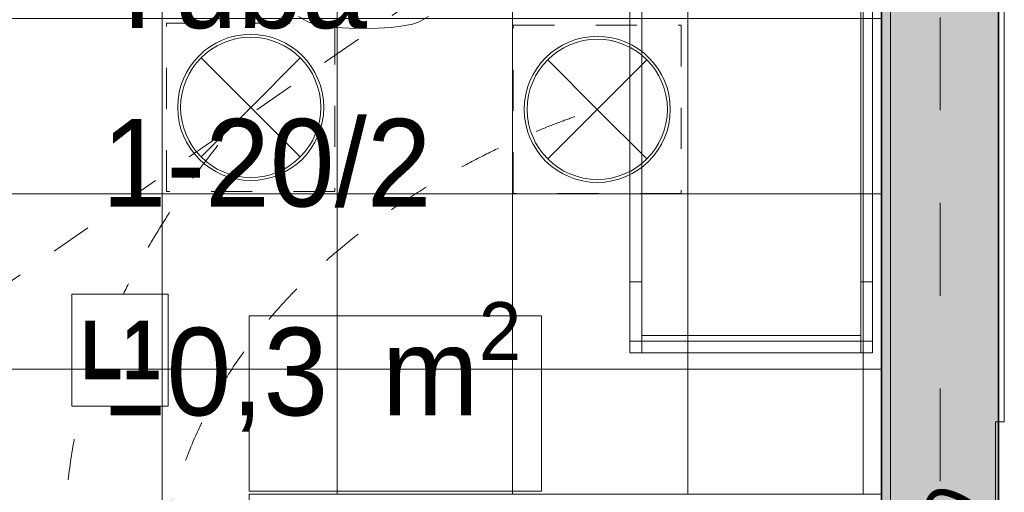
# Model space of a CAD drawing. Header units: millimetres. Extents: x -2932 to 42461, y -10716 to 17298.
# Tile 59 of 168: x 5449 to 8820, y 9677 to 11294. Entities that reach past the tile are written whole.
import ezdxf

# ---------------------------------------------------------------- set-up
doc = ezdxf.new("R2010")
doc.units = ezdxf.units.MM
doc.header["$MEASUREMENT"] = 0
for name, pattern in [('Aligning Line', [635, 317.5, -317.5]), ('Dash', [635, 317.5, -317.5]), ('Dashed', [423.333333, 211.666667, -211.666667]), ('Small Dashed', [282.222222, 141.111111, -141.111111]), ('Wipeout_Contour', [1000, 0, -1000])]:
    doc.linetypes.add(name, pattern=pattern)
for name, color, linetype, lineweight in [('0_Pen_No__1', 7, 'Continuous', 13), ('_ hall_Pen_No__2', 8, 'Continuous', 15), ('_Tuletõkketsoon_Pen_No__20', 1, 'Continuous', 0), ('A-FLOR.IFC Model_Pen_No__2', 8, 'Continuous', 15), ('ARCHICAD Zone Stamps_Pen_No__1', 7, 'Continuous', 13), ('Cut Pattern-2_Pen_No__2', 8, 'Continuous', 15), ('Grids-2_Pen_No__1', 7, 'Continuous', 13), ('I-FURN.IFC Model_Pen_No__2', 8, 'Continuous', 15), ('I-WALL.IFC Model_Pen_No__27', 7, 'Continuous', 35), ('Outlines_Pen_No__1', 7, 'Continuous', 13), ('S-STRS.IFC Model_Pen_No__2', 8, 'Continuous', 15), ('SA_LAGI_Pen_No__1', 7, 'Continuous', 13), ('SA_VALGUSTI_Pen_No__20', 1, 'Continuous', 0), ('Walls-1_Pen_No__1', 7, 'Continuous', 13)]:
    doc.layers.add(name, color=color, linetype=linetype, lineweight=lineweight)
doc.layers.add('Furniture-1_Pen_No__62', color=7, linetype='Continuous', lineweight=20, true_color=0xaaaaaa)
doc.layers.add('SA_LAGI_Pen_No__102', color=7, linetype='Continuous', lineweight=13, true_color=0xcccccc)
doc.layers.add('I-WALL.IFC Model', color=7, linetype='Continuous')
doc.styles.add('GENERATED_STYLE_1', font='txt', dxfattribs={"width": 0.95})
doc.styles.add('GENERATED_STYLE_2', font='txt', dxfattribs={"width": 0.84})
doc.styles.add('GENERATED_STYLE_4', font='txt', dxfattribs={"width": 0.84})
doc.dimstyles.new('GENERATED_STYLE__2', dxfattribs={"dimtxt": 200, "dimasz": 152, "dimexe": 0.18, "dimexo": 0.0625, "dimgap": 0.09, "dimtad": 1, "dimtih": 1, "dimtoh": 1, "dimdec": 0, "dimzin": 0, "dimdsep": 46, "dimtxsty": 'GENERATED_STYLE_2', "dimblk": 'ARROWHEAD_2', "dimblk1": 'ARROWHEAD_2', "dimblk2": 'ARROWHEAD_2', "dimcen": 0.09, "dimse1": 1, "dimse2": 1, "dimclrd": 7, "dimclre": 7, "dimclrt": 7, "dimadec": 0, "dimazin": 0, "dimtfac": 1, "dimtdec": 4, "dimtmove": 0, "dimatfit": 3, "dimfxl": 0, "dimtolj": 1, "dimtzin": 0, "dimarcsym": 0})

# ---------------------------------------------------------------- blocks, each defined once
blk = doc.blocks.new('*D74')
at = {"layer": '0_Pen_No__1', "color": 7, "linetype": 'Continuous', "lineweight": 13}
for p, q in [((5335.3, 15323), (5335.3, 15623)), ((5277.1, 15573), (5161.6, 15373)), ((5393.1, 15573), (5277.6, 15373)), ((5219.3, 15473), (5335.3, 15473)), ((5335.3, 15473), (8400, 15473))]:
    blk.add_line(p, q, dxfattribs=at)
blk = doc.blocks.new('ARROWHEAD_2')
at = {"color": 0, "linetype": 'Continuous', "lineweight": 0}
for p, q in [((-0.378, -0.655), (0.378, 0.655)), ((0, 0), (-1, 0))]:
    blk.add_line(p, q, dxfattribs=at)
blk = doc.blocks.new('*D75')
at = {"layer": '0_Pen_No__1', "color": 7, "linetype": 'Continuous', "lineweight": 13}
for p, q in [((8400, 15323), (8400, 15623)), ((5393.1, 15573), (5277.6, 15373)), ((8457.7, 15573), (8342.3, 15373)), ((5335.3, 15473), (8400, 15473))]:
    blk.add_line(p, q, dxfattribs=at)
at = {"color": 254, "linetype": 'Wipeout_Contour', "lineweight": 0, "ltscale": 68237.107299}
blk.add_wipeout([(6546.1, 15481.1), (7189.3, 15481.1), (7189.3, 15744.8), (6546.1, 15744.8)], dxfattribs=at)
at = {"color": 254, "linetype": 'Wipeout_Contour', "lineweight": 0, "ltscale": 70451.706866}
blk.add_wipeout([(7924, 15481.1), (8374.1, 15481.1), (8374.1, 15744.8), (7924, 15744.8)], dxfattribs=at)
at = {"layer": '0_Pen_No__1', "color": 7, "lineweight": 13, "char_height": 200, "attachment_point": 7, "style": 'GENERATED_STYLE_2'}
for s, insert in [('\\A1;{\\pql;\\fArial|b0|i0|c0|p34;3\xa0065}', (6577.9, 15513)), ('\\A1;{\\pql;\\fArial|b0|i0|c0|p34;400}', (7955.9, 15513))]:
    blk.add_mtext(s, dxfattribs=dict(at, insert=insert))
blk = doc.blocks.new('*D76')
at = {"layer": '0_Pen_No__1', "color": 7, "linetype": 'Continuous', "lineweight": 13}
for p, q in [((8400, 15323), (8400, 15623)), ((8800, 15323), (8800, 15623)), ((8457.7, 15573), (8342.3, 15373)), ((8857.7, 15573), (8742.3, 15373)), ((8400, 15473), (8800, 15473))]:
    blk.add_line(p, q, dxfattribs=at)
blk = doc.blocks.new('*D77')
at = {"layer": '0_Pen_No__1', "color": 7, "linetype": 'Continuous', "lineweight": 13}
for p, q in [((8800, 15323), (8800, 15623)), ((11600, 15323), (11600, 15623)), ((8857.7, 15573), (8742.3, 15373)), ((11657.7, 15573), (11542.3, 15373)), ((8800, 15473), (11600, 15473))]:
    blk.add_line(p, q, dxfattribs=at)
at = {"color": 254, "linetype": 'Wipeout_Contour', "lineweight": 0, "ltscale": 74606.416171}
blk.add_wipeout([(9878.4, 15481.1), (10521.6, 15481.1), (10521.6, 15744.8), (9878.4, 15744.8)], dxfattribs=at)
at = {"color": 254, "linetype": 'Wipeout_Contour', "lineweight": 0, "ltscale": 77211.883944}
blk.add_wipeout([(11124, 15481.1), (11574.1, 15481.1), (11574.1, 15744.8), (11124, 15744.8)], dxfattribs=at)
at = {"layer": '0_Pen_No__1', "color": 7, "lineweight": 13, "char_height": 200, "attachment_point": 7, "style": 'GENERATED_STYLE_2'}
for s, insert in [('\\A1;{\\pql;\\fArial|b0|i0|c0|p34;2\xa0800}', (9910.3, 15513)), ('\\A1;{\\pql;\\fArial|b0|i0|c0|p34;400}', (11155.9, 15513))]:
    blk.add_mtext(s, dxfattribs=dict(at, insert=insert))

msp = doc.modelspace()

# ---------------------------------------------------------------- hatches: boundary and pattern name
at = {"layer": 'I-WALL.IFC Model', "linetype": 'Continuous', "lineweight": 0, "true_color": 0x000000}
msp.add_hatch(color=178, dxfattribs=at).paths.add_polyline_path([(8800, 8155), (8800, 12496.2), (8400, 12496.2), (8400, 8155)])

# ---------------------------------------------------------------- linework, layer by layer
at = {"layer": '_ hall_Pen_No__2', "color": 8, "linetype": 'Continuous', "lineweight": 15}
msp.add_line((6235.3, 9680), (7235.3, 9680), dxfattribs=at)
at = {"layer": '_Tuletõkketsoon_Pen_No__20', "color": 1, "linetype": 'Dash', "lineweight": 0}
msp.add_line((8600, 15111.8), (8600, 8045), dxfattribs=at)
at = {"layer": 'A-FLOR.IFC Model_Pen_No__2', "color": 8, "linetype": 'Continuous', "lineweight": 15, "flags": 128}
msp.add_lwpolyline([(-100, 6430), (0, 6430), (0, 0), (30435, 0), (30435, 6520), (38315, 6520), (38315, 12500), (12000, 12500), (12000, 7875), (8430, 7875), (8430, 12496.2), (2165, 12496.2), (2165, 11220), (-100, 11220)], close=True, dxfattribs=at)
at = {"layer": 'A-FLOR.IFC Model_Pen_No__2', "color": 8, "linetype": 'Dashed', "lineweight": 15, "flags": 128}
msp.add_lwpolyline([(0, 0), (30430, 0), (30430, 6520), (33865, 6520), (33865, 0), (38600, 0), (38600, 5615), (38315, 5615), (38315, 12500), (12000, 12500), (12000, 7905), (8430, 7905), (8430, 12496.2), (2165, 12496.2), (2165, 6180), (0, 6180)], close=True, dxfattribs=at)
at = {"layer": 'Furniture-1_Pen_No__62', "color": 253, "linetype": 'Continuous', "lineweight": 20, "true_color": 0xaaaaaa}
for p, q in [((7538.6, 10193.8), (7538.6, 10153.8)), ((7578.6, 10193.8), (7538.6, 10193.8)), ((7578.6, 10212.8), (8328.6, 10212.8)), ((7578.6, 10193.8), (8328.6, 10193.8)), ((7578.6, 10153.8), (7578.6, 10193.8)), ((8328.6, 10193.8), (8328.6, 10153.8)), ((8368.6, 10193.8), (8328.6, 10193.8)), ((8368.6, 10153.8), (8368.6, 10193.8)), ((7538.6, 10153.8), (7578.6, 10153.8)), ((8328.6, 10153.8), (7578.6, 10153.8)), ((8328.6, 10153.8), (8368.6, 10153.8))]:
    msp.add_line(p, q, dxfattribs=at)
at = {"layer": 'I-FURN.IFC Model_Pen_No__2', "color": 8, "linetype": 'Continuous', "lineweight": 15}
for p, q in [((7538.6, 10153.8), (7538.6, 12461.8)), ((8368.6, 12461.8), (8368.6, 10153.8)), ((7578.6, 10320.8), (7578.6, 12294.8)), ((8328.6, 10320.8), (8328.6, 12294.8)), ((7538.6, 10397), (7538.6, 12218.6)), ((8368.6, 10397), (8368.6, 12218.6)), ((6435.9, 11286.6), (6404.1, 11304.6)), ((6848.7, 11304.6), (6816.9, 11286.6)), ((6458.5, 11279), (6435.9, 11286.6)), ((6491, 11272.6), (6458.5, 11279)), ((6531.5, 11267.7), (6491, 11272.6)), ((6577.5, 11264.7), (6531.5, 11267.7)), ((6626.4, 11263.6), (6577.5, 11264.7)), ((6675.3, 11264.7), (6626.4, 11263.6)), ((6721.3, 11267.7), (6675.3, 11264.7)), ((6761.8, 11272.6), (6721.3, 11267.7)), ((6794.3, 11279), (6761.8, 11272.6)), ((6816.9, 11286.6), (6794.3, 11279)), ((7538.6, 10193.8), (7538.6, 10397)), ((7578.6, 10397), (7538.6, 10397)), ((8368.6, 10397), (8328.6, 10397)), ((8368.6, 10193.8), (8368.6, 10397)), ((7578.6, 10193.8), (7578.6, 10320.8)), ((8328.6, 10193.8), (8328.6, 10320.8)), ((7578.6, 10193.8), (7538.6, 10193.8)), ((7538.6, 10193.8), (7538.6, 10153.8)), ((8328.6, 10212.8), (7578.6, 10212.8)), ((8328.6, 10193.8), (7578.6, 10193.8)), ((7578.6, 10153.8), (7578.6, 10193.8)), ((8368.6, 10193.8), (8328.6, 10193.8)), ((8328.6, 10193.8), (8328.6, 10153.8)), ((8368.6, 10153.8), (8368.6, 10193.8)), ((7538.6, 10153.8), (7578.6, 10153.8)), ((8368.6, 10153.8), (7538.6, 10153.8)), ((7578.6, 10153.8), (8328.6, 10153.8)), ((8328.6, 10153.8), (8368.6, 10153.8))]:
    msp.add_line(p, q, dxfattribs=at)
at = {"layer": 'I-WALL.IFC Model_Pen_No__27', "color": 7, "linetype": 'Continuous', "lineweight": 35, "flags": 128}
for points in [[(8400, 12496.2), (8400, 7875)], [(8800, 8155), (8800, 12496.2)]]:
    msp.add_lwpolyline(points, dxfattribs=at)
at = {"layer": 'Outlines_Pen_No__1', "color": 7, "linetype": 'Continuous', "lineweight": 13}
for p, q in [((8820, 10230.6), (8820, 9918.1)), ((8820, 9918.1), (8800, 9918.1))]:
    msp.add_line(p, q, dxfattribs=at)
at = {"layer": 'S-STRS.IFC Model_Pen_No__2', "color": 8, "linetype": 'Continuous', "lineweight": 15}
for p, q in [((8820, 9918.1), (8790, 9918.1)), ((8790, 9918.1), (8790, 8180))]:
    msp.add_line(p, q, dxfattribs=at)
at = {"layer": 'SA_LAGI_Pen_No__1', "color": 7, "linetype": 'Small Dashed', "lineweight": 13}
msp.add_line((5335.3, 10340), (8400, 12476.2), dxfattribs=at)
at = {"layer": 'SA_VALGUSTI_Pen_No__20', "color": 1, "linetype": 'Small Dashed', "lineweight": 0}
for p, q in [((5952.5, 11281.6), (6527.9, 11281.6)), ((5952.5, 10706.2), (5952.5, 11281.6)), ((6527.9, 11281.6), (6527.9, 10706.2)), ((6527.9, 10706.2), (5952.5, 10706.2))]:
    msp.add_line(p, q, dxfattribs=at)
at = {"layer": 'SA_VALGUSTI_Pen_No__20', "color": 1, "linetype": 'Continuous', "lineweight": 0}
for q in [(6070.5, 11163.6), (6409.9, 11163.6), (6070.5, 10824.2), (6409.9, 10824.2)]:
    msp.add_line((6240.2, 10993.9), q, dxfattribs=at)
msp.add_circle((6240.2, 10993.9), 240, dxfattribs=at)
for start, end in [(0, 180), (180, 0)]:
    msp.add_arc((6240.2, 10993.9), 250, start, end, dxfattribs=at)
at = {"layer": 'SA_VALGUSTI_Pen_No__20', "color": 1, "linetype": 'Small Dashed', "lineweight": 0}
for points in [[(6089.6, 8128.7), (6089.6, 8128.7), (5477.4, 8943.6), (5631.5, 9833), (5744.9, 10487), (6240.2, 10993.9), (6240.2, 10993.9)], [(6089.6, 8128.7), (6089.6, 8128.7), (5666.3, 9118.7), (6089.6, 9949.4), (6484.7, 10724.6), (7426.6, 10987.1), (7426.6, 10987.1)]]:
    msp.add_open_spline(points, degree=3, knots=[0, 0, 0, 0, 1, 1, 1, 2, 2, 2, 2], dxfattribs=at)

# ---------------------------------------------------------------- texts
at = {"layer": 'ARCHICAD Zone Stamps_Pen_No__1', "color": 7, "lineweight": 13, "char_height": 300, "attachment_point": 1, "style": 'GENERATED_STYLE_1'}
for s, insert in [('\\A1;{\\pql;\\pt0;\\fSwis721 Lt BT|b0|i0|c0|p34;Tuba}', (5730.5, 11565)), ('\\A1;{\\pql;\\pt0;\\fSwis721 Lt BT|b0|i0|c0|p34;1-20/2}', (5730.5, 10954.5)), ('\\A1;{\\pql;\\pt0,100;\\fSwis721 Lt BT|b0|i0|c0|p34;10,3\\fSwis721 Lt BT|b0|i0|c0|p34;\\A1{\\H.66x;\\S^  ;}\\fSwis721 Lt BT|b0|i0|c0|p34; m\\fSwis721 Lt BT|b0|i0|c0|p34;\\A1{\\H.66x;\\S2^  ;}}', (5730.5, 10327.3))]:
    msp.add_mtext(s, dxfattribs=dict(at, insert=insert))
at = {"layer": 'SA_LAGI_Pen_No__1', "color": 7, "linetype": 'Continuous', "lineweight": 13, "insert": (8382.2, 9302.1), "char_height": 200, "attachment_point": 2, "rotation": 63.521, "style": 'GENERATED_STYLE_1'}
msp.add_mtext('\\A1;{\\pqc;\\fSwis721 Lt BT|b0|i0|c0|p34;H=2400}', dxfattribs=at)

# ---------------------------------------------------------------- dimensions: what is measured, and where the dimension line sits
at = {"color": 7, "linetype": 'Continuous', "lineweight": 13}
dim = msp.add_linear_dim(base=(5335.3, 15473), p1=(5219.3, 10239.6), p2=(5335.3, 10239.6), dimstyle='GENERATED_STYLE__2', dxfattribs=at)
dim.commit()
dim.dimension.update_dxf_attribs({"geometry": '*D74', "text_midpoint": (5027.7, 15613), "dimtype": 160})

# ---------------------------------------------------------------- next in the draw order: dimensions: what is measured, and where the dimension line sits
dim = msp.add_linear_dim(base=(8400, 15473), p1=(5335.3, 10239.6), p2=(8400, 10368.1), dimstyle='GENERATED_STYLE__2', dxfattribs=at)
dim.commit()
dim.dimension.update_dxf_attribs({"geometry": '*D75', "text_midpoint": (6931.2, 15613), "dimtype": 160})

# ---------------------------------------------------------------- next in the draw order: linework, layer by layer
at = {"layer": '_ hall_Pen_No__2', "color": 8, "linetype": 'Continuous', "lineweight": 15}
for p, q in [((7235.3, 10280), (6235.3, 10280)), ((6235.3, 10280), (6235.3, 9680)), ((7235.3, 9680), (7235.3, 10280))]:
    msp.add_line(p, q, dxfattribs=at)
at = {"layer": 'Furniture-1_Pen_No__62', "color": 253, "linetype": 'Continuous', "lineweight": 20, "true_color": 0xaaaaaa}
for p, q in [((7578.6, 10320.8), (7578.6, 12294.8)), ((8328.6, 12294.8), (8328.6, 10320.8)), ((7538.6, 10397), (7538.6, 12218.6)), ((8368.6, 12218.6), (8368.6, 10397)), ((7538.6, 10193.8), (7538.6, 10397)), ((7578.6, 10397), (7538.6, 10397)), ((8368.6, 10397), (8328.6, 10397)), ((8368.6, 10397), (8368.6, 10193.8)), ((7578.6, 10320.8), (7578.6, 10193.8)), ((8328.6, 10193.8), (8328.6, 10320.8))]:
    msp.add_line(p, q, dxfattribs=at)
at = {"layer": 'SA_VALGUSTI_Pen_No__20', "color": 1, "linetype": 'Small Dashed', "lineweight": 0}
for p, q in [((7138.9, 11274.8), (7714.3, 11274.8)), ((7138.9, 10699.4), (7138.9, 11274.8)), ((7714.3, 11274.8), (7714.3, 10699.4)), ((7714.3, 10699.4), (7138.9, 10699.4))]:
    msp.add_line(p, q, dxfattribs=at)
at = {"layer": 'SA_VALGUSTI_Pen_No__20', "color": 1, "linetype": 'Continuous', "lineweight": 0}
for q in [(7256.9, 11156.8), (7596.3, 11156.8), (7256.9, 10817.4), (7596.3, 10817.4)]:
    msp.add_line((7426.6, 10987.1), q, dxfattribs=at)
msp.add_circle((7426.6, 10987.1), 240, dxfattribs=at)
for start, end in [(0, 180), (180, 0)]:
    msp.add_arc((7426.6, 10987.1), 250, start, end, dxfattribs=at)
at = {"layer": 'Walls-1_Pen_No__1', "color": 7, "linetype": 'Continuous', "lineweight": 13}
msp.add_line((8400, 12496.2), (8400, 9670), dxfattribs=at)

# ---------------------------------------------------------------- next in the draw order: dimensions: what is measured, and where the dimension line sits
at = {"color": 7, "linetype": 'Continuous', "lineweight": 13}
dim = msp.add_linear_dim(base=(8800, 15473), p1=(8400, 10368.1), p2=(8800, 10368.1), dimstyle='GENERATED_STYLE__2', dxfattribs=at)
dim.commit()
dim.dimension.update_dxf_attribs({"geometry": '*D76', "text_midpoint": (8191.4, 15613), "dimtype": 160})

# ---------------------------------------------------------------- next in the draw order: wipeouts: each hides what was drawn before it
at = {"color": 7, "linetype": 'Continuous', "lineweight": 13, "ltscale": 46798.971667}
msp.add_wipeout([(5628, 10355.1), (5958.2, 10355.1), (5958.2, 9971.6), (5628, 9971.6)], dxfattribs=at).dxf.layer = 'SA_LAGI_Pen_No__1'

# ---------------------------------------------------------------- next in the draw order: hatches: boundary and pattern name
at = {"layer": 'SA_LAGI_Pen_No__102', "linetype": 'Continuous', "lineweight": 13, "true_color": 0xcccccc}
h = msp.add_hatch(dxfattribs=at)
h.set_pattern_fill('Grid_60x60_0001', color=254, style=0, pattern_type=2)
h.set_pattern_definition([(270, (5936.34, 11297.7), (600, 0), []), (2e-13, (5936.34, 11297.7), (0, 600), [])])
h.paths.add_polyline_path([(5335.3, 12496.2), (5335.3, 7850), (6235.3, 7850), (6235.3, 9670), (8400, 9670), (8400, 12496.2)])

# ---------------------------------------------------------------- next in the draw order: linework, layer by layer
at = {"layer": 'SA_LAGI_Pen_No__1', "color": 7, "linetype": 'Continuous', "lineweight": 13, "flags": 128}
for points in [[(5335.3, 12496.2), (8400, 12496.2), (8400, 9670), (6235.3, 9670), (6235.3, 7850), (5335.3, 7850)], [(5628, 10355.1), (5958.2, 10355.1), (5958.2, 9971.6), (5628, 9971.6)]]:
    msp.add_lwpolyline(points, close=True, dxfattribs=at)

# ---------------------------------------------------------------- next in the draw order: texts
at = {"layer": 'SA_LAGI_Pen_No__1', "color": 7, "linetype": 'Continuous', "lineweight": 13, "insert": (5658, 10263.4), "char_height": 200, "attachment_point": 1, "style": 'GENERATED_STYLE_4'}
msp.add_mtext('\\A1;{\\pql;\\fArial|b1|i0|c0|p34;L1}', dxfattribs=at)

# ---------------------------------------------------------------- next in the draw order: dimensions: what is measured, and where the dimension line sits
at = {"color": 7, "linetype": 'Continuous', "lineweight": 13}
dim = msp.add_linear_dim(base=(11600, 15473), p1=(8800, 10368.1), p2=(11600, 10496.6), dimstyle='GENERATED_STYLE__2', dxfattribs=at)
dim.commit()
dim.dimension.update_dxf_attribs({"geometry": '*D77', "text_midpoint": (10263.5, 15613), "dimtype": 160})

# ---------------------------------------------------------------- next in the draw order: hatches: boundary and pattern name
at = {"layer": 'Cut Pattern-2_Pen_No__2', "linetype": 'Continuous', "lineweight": 15}
msp.add_hatch(color=8, dxfattribs=at).paths.add_polyline_path([(8400, 7875), (8800, 7875), (8800, 12496.2), (8400, 12496.2)])

# ---------------------------------------------------------------- next in the draw order: linework, layer by layer
at = {"layer": 'Grids-2_Pen_No__1', "color": 7, "linetype": 'Aligning Line', "lineweight": 13}
msp.add_line((8800, 14107.8), (8800, 273.4), dxfattribs=at)
at = {"layer": 'Outlines_Pen_No__1', "color": 7, "linetype": 'Continuous', "lineweight": 13}
for p, q in [((8820, 11480.6), (8820, 11168.1)), ((8820, 11168.1), (8820, 10855.6)), ((8820, 10855.6), (8820, 10543.1)), ((8820, 10543.1), (8820, 10230.6))]:
    msp.add_line(p, q, dxfattribs=at)
at = {"layer": 'Walls-1_Pen_No__1', "color": 7, "linetype": 'Continuous', "lineweight": 13}
msp.add_line((8800, 12946.2), (8800, 8155), dxfattribs=at)

doc.saveas('drawing.dxf')
